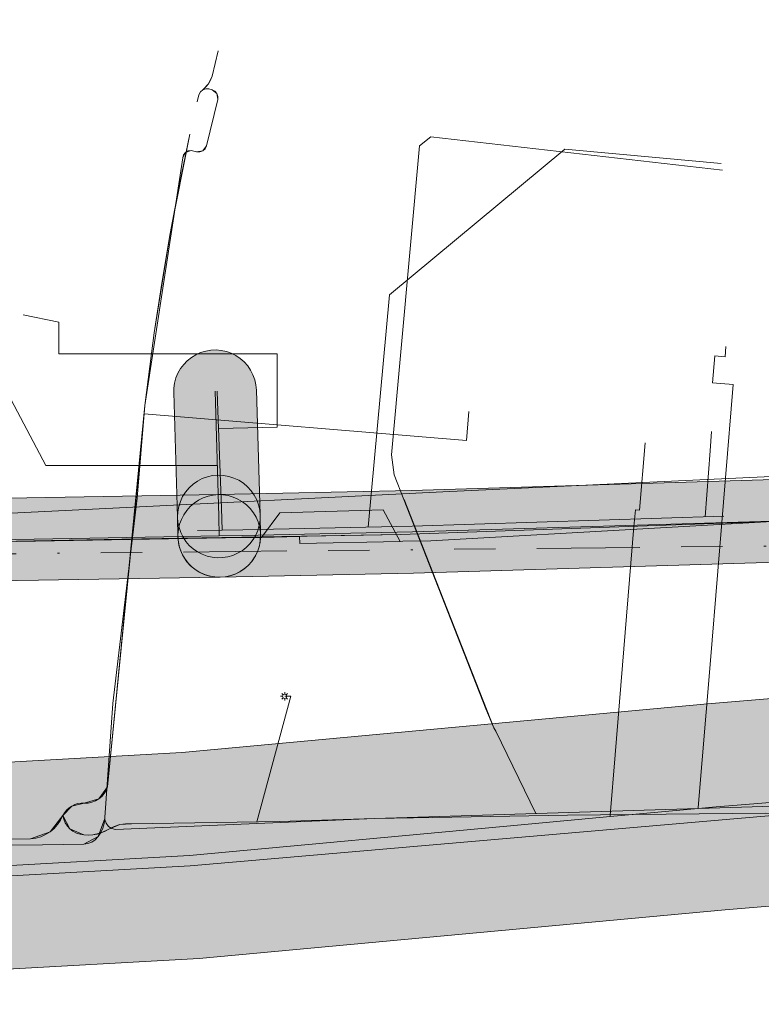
# Model space of a CAD drawing. Header units: metres. Extents: x 191553 to 192958, y 309510 to 310004.
# Tile 3 of 52: x 191637 to 191673, y 309593 to 309640. Entities that reach past the tile are written whole.
import ezdxf
from ezdxf.lldxf.tags import DXFTag

# ---------------------------------------------------------------- set-up
doc = ezdxf.new("R2010")
doc.units = ezdxf.units.M
doc.linetypes.add('RI-OVERIG', pattern=[17, 5, -2, 2, -2, 0, -2, 2, -2])
doc.layers.get('0').update_dxf_attribs({"lineweight": 18})
for name, color, linetype, lineweight in [('B-WE-IE-MEUBILAIR_ENEXIS NETBEHEER BV-S', 7, 'Continuous', 18), ('B-WE-KL-DATA_COAXKABEL_10_ZIGGO BV-G', 90, 'KL-DATA-N', 18), ('B-WE-KL-DATA_KABELBED_KPN BV-G', 90, 'Continuous', 18), ('B-WE-KL-DATA_KABELBED_ZIGGO BV-G', 90, 'Continuous', 18), ('B-WE-KL-DATA_NV WATERLEIDINGMAATSCHAPPIJ LIMBURG-G', 90, 'KL-DATA-N', 18), ('B-WE-KL-ET_LS_DUCT_ENEXIS NETBEHEER BV-G', 190, 'Continuous', 18), ('B-WE-KL-ET_LS_ENEXIS NETBEHEER BV-G', 190, 'KL-LS-N', 18), ('B-WE-KL-ET_LS_KABELBED_ENEXIS NETBEHEER BV-G', 190, 'Continuous', 18), ('B-WE-KL-ET_LS_MANTELBUIS_OVERIG_50_ENEXIS NETBEHEER BV-G', 190, 'Continuous', 18), ('B-WE-KL-ET_MS_ENEXIS NETBEHEER BV-G', 130, 'KL-MS-N', 18), ('B-WE-KL-ET_MS_KABELBED_ENEXIS NETBEHEER BV-G', 130, 'Continuous', 18), ('B-WE-KL-ET_MS_MANTELBUIS_50_ENEXIS NETBEHEER BV-G', 130, 'Continuous', 18), ('B-WE-KL-GAS_HD_STAAL_100_ENEXIS NETBEHEER BV-G', 30, 'KL-GAS-HD-N', 18), ('B-WE-KL-GAS_HD_STAAL_25_ENEXIS NETBEHEER BV-G', 30, 'KL-GAS-HD-N', 18), ('B-WE-KL-GAS_LD_POLYETHYLEEN PE_25_ENEXIS NETBEHEER BV-G', 50, 'KL-GAS-LD-N', 18), ('B-WE-KL-GAS_LD_POLYETHYLEEN PE_40_ENEXIS NETBEHEER BV-G', 50, 'KL-GAS-LD-N', 18), ('B-WE-KL-GAS_LD_SLAGVAST PVC_63_ENEXIS NETBEHEER BV-G', 50, 'KL-GAS-LD-N', 18), ('B-WE-KL-GAS_LD_STAAL_25_ENEXIS NETBEHEER BV-G', 50, 'KL-GAS-LD-N', 18), ('B-WE-KL-GAS_LD_STAAL_60_ENEXIS NETBEHEER BV-G', 50, 'KL-GAS-LD-N', 18), ('B-WE-KL-WATER_25_NV WATERLEIDINGMAATSCHAPPIJ LIMBURG-G', 170, 'KL-WATER-N', 18), ('B-WE-KL-WATER_32_NV WATERLEIDINGMAATSCHAPPIJ LIMBURG-G', 170, 'KL-WATER-N', 18), ('B-WE-KL-WATER_33_NV WATERLEIDINGMAATSCHAPPIJ LIMBURG-G', 170, 'KL-WATER-N', 18), ('B-WE-KL-WATER_400_NV WATERLEIDINGMAATSCHAPPIJ LIMBURG-G', 170, 'KL-WATER-N', 18), ('B-WE-KL-WATER_NV WATERLEIDINGMAATSCHAPPIJ LIMBURG-G', 170, 'KL-WATER-N', 18), ('B-WE-RI-VRIJVERVAL_BETON_300_GEMEENTE GULPEN   WITTEM-G', 210, 'RI-OVERIG', 18), ('V-WE-KL-ET_MS_KABELBED_ENEXIS NETBEHEER BV-G', 130, 'CONTINUOUS-V', 18)]:
    doc.layers.add(name, color=color, linetype=linetype, lineweight=lineweight)
doc.layers.add('B-WE-OG-INFO_EIS VOORZORGSMAATREGEL_ENEXIS NETBEHEER BV-GV', color=7, linetype='Continuous', lineweight=18, true_color=0xfa194b)
doc.layers.add('B-WE-OG-INFO_EIS VOORZORGSMAATREGEL_NV WATERLEIDINGMAATSCHAPPIJ LIMBURG-GV', color=7, linetype='Continuous', lineweight=18, true_color=0xfa194b)
doc.layers.add('B-WE-OG-INFO_EIS VOORZORGSMAATREGEL_ENEXIS NETBEHEER BV-V', color=7, linetype='Continuous', lineweight=18, true_color=0xfa194b, transparency=0.8)
doc.layers.add('B-WE-OG-INFO_EIS VOORZORGSMAATREGEL_NV WATERLEIDINGMAATSCHAPPIJ LIMBURG-V', color=7, linetype='Continuous', lineweight=18, true_color=0xfa194b, transparency=0.8)
doc.styles.get("Standard").update_dxf_attribs({"font": 'arial.ttf'})
doc.linetypes.add('CONTINUOUS-V', pattern='A,3.5,[24,NLCS.SHX,S=0.5,R=0,X=0,Y=0],3.5', length=7)
tags = doc.linetypes.add('KL-DATA-N', pattern='A,4,-1,[101,NLCS.SHX,S=0.5,R=0,X=0,Y=0],-1,4,-1,["D",Standard,S=1,R=0,X=-0.25,Y=-0.5],-1.5', length=12.5).pattern_tags.tags
tags[18] = DXFTag(74, 10)
tags = doc.linetypes.add('KL-GAS-HD-N', pattern='A,4,-1,[69,NLCS.SHX,S=0.5,R=0,X=0,Y=0],-1,4,-1,["H",Standard,S=1,R=0,X=0,Y=-0.5],-2', length=13).pattern_tags.tags
tags[18] = DXFTag(74, 10)
tags = doc.linetypes.add('KL-GAS-LD-N', pattern='A,4,-1,[69,NLCS.SHX,S=0.5,R=0,X=0,Y=0],-1,4,-1,["L",Standard,S=1,R=0,X=0.25,Y=-0.5],-2', length=13).pattern_tags.tags
tags[18] = DXFTag(74, 10)
tags = doc.linetypes.add('KL-LS-N', pattern='A,4,-1,[103,NLCS.SHX,S=0.75,R=0,X=0,Y=0],-1,4,-1,["L",Standard,S=1,R=0,X=0,Y=-0.5],-2', length=13).pattern_tags.tags
tags[18] = DXFTag(74, 10)
tags = doc.linetypes.add('KL-MS-N', pattern='A,4,-1,[103,NLCS.SHX,S=0.75,R=0,X=0,Y=0],-1,4,-1,["M",Standard,S=1,R=0,X=0,Y=-0.5],-2', length=13).pattern_tags.tags
tags[18] = DXFTag(74, 10)
doc.linetypes.add('KL-WATER-N', pattern='A,7,-0.5,[168,NLCS.SHX,S=0.75,R=0,X=0.75,Y=0],-2', length=9.5)

# ---------------------------------------------------------------- blocks, each defined once
blk = doc.blocks.new('SIE-MEUBILAIR_PAAL_LICHTMAST-SO')
for points in [[(-0.62, 0), (-1, 0)], [(-0.71, 0.71), (-0.44, 0.44)], [(0, 1), (0, 0.62)], [(0.44, 0.44), (0.71, 0.71)], [(1, 0), (0.62, 0)], [(-0.71, -0.71), (-0.44, -0.44)], [(0, -0.62), (0, -1)], [(0.44, -0.44), (0.71, -0.71)]]:
    blk.add_lwpolyline(points)
blk.add_circle((0, 0), 0.5)

msp = doc.modelspace()

# ---------------------------------------------------------------- hatches: boundary and pattern name
at = {"layer": 'B-WE-OG-INFO_EIS VOORZORGSMAATREGEL_ENEXIS NETBEHEER BV-V'}
for points in [[(192131.418, 309815.57), (192128.835, 309815.928), (192126.26, 309816.341), (192123.701, 309816.806), (192121.172, 309817.322), (192114.611, 309818.968), (192107.1, 309821.375), (192100.308, 309823.674), (192096.941, 309824.655), (192093.589, 309825.483), (192080.989, 309830.487), (192080.791, 309830.554), (192069.712, 309833.657), (192069.466, 309833.709), (192069.213, 309833.731), (192068.961, 309833.72), (192068.697, 309833.674), (192057.804, 309831.006), (192051.026, 309829.021), (192044.363, 309831.316), (192044.12, 309831.383), (192043.869, 309831.419), (192043.617, 309831.423), (192043.366, 309831.395), (192043.119, 309831.335), (192042.882, 309831.245), (192042.661, 309831.126), (192042.454, 309830.98), (192042.268, 309830.809), (192042.104, 309830.615), (192041.968, 309830.403), (192041.858, 309830.175), (192041.781, 309829.944), (192040.182, 309823.996), (192038.819, 309823.938), (192037.374, 309823.818), (192035.936, 309823.638), (192034.587, 309823.414), (192033.087, 309823.101), (192031.76, 309822.767), (192030.426, 309822.373), (192024.636, 309821.022), (192024.348, 309821.121), (192024.098, 309821.167), (192023.846, 309821.18), (192023.594, 309821.161), (192023.302, 309821.099), (191994.078, 309812.513), (191991.126, 309811.863), (191988.082, 309811.125), (191985.054, 309810.324), (191982.043, 309809.46), (191980.132, 309808.775), (191978.355, 309808.181), (191976.561, 309807.629), (191974.76, 309807.121), (191972.942, 309806.656), (191971.119, 309806.235), (191969.28, 309805.857), (191967.443, 309805.525), (191960.065, 309804.397), (191952.664, 309803.315), (191945.257, 309802.282), (191937.67, 309801.267), (191930.473, 309799.676), (191922.163, 309797.669), (191911.141, 309794.283), (191900.304, 309790.922), (191891.818, 309788.89), (191875.997, 309786.795), (191875.749, 309786.745), (191875.51, 309786.666), (191875.281, 309786.556), (191875.069, 309786.418), (191874.876, 309786.255), (191874.705, 309786.07), (191874.558, 309785.863), (191874.42, 309785.596), (191873.182, 309782.693), (191873.098, 309782.456), (191873.045, 309782.209), (191873.023, 309781.955), (191873.033, 309781.703), (191873.074, 309781.455), (191873.148, 309781.211), (191874.286, 309778.681), (191875.214, 309776.273), (191876.004, 309773.816), (191876.648, 309771.337), (191876.898, 309769.939), (191877.117, 309768.491), (191877.3, 309767.032), (191877.444, 309765.569), (191877.549, 309764.107), (191877.616, 309762.637), (191877.645, 309761.169), (191877.636, 309759.74), (191877.378, 309756.094), (191877.067, 309752.417), (191876.706, 309748.733), (191876.299, 309745.086), (191875.982, 309743.013), (191875.384, 309738.504), (191874.916, 309734.034), (191874.23, 309727.778), (191874.142, 309725.949), (191874.122, 309724.242), (191874.158, 309722.604), (191874.254, 309720.9), (191874.285, 309720.649), (191876.083, 309710.974), (191876.144, 309710.729), (191876.237, 309710.492), (191876.39, 309710.222), (191877.197, 309709.025), (191878.897, 309706.317), (191879.045, 309706.113), (191879.217, 309705.928), (191879.453, 309705.737), (191884.15, 309702.491), (191896.058, 309695.465), (191901.703, 309691.267), (191898.563, 309689.263), (191898.36, 309689.114), (191898.176, 309688.941), (191898.015, 309688.744), (191897.881, 309688.531), (191897.775, 309688.301), (191897.698, 309688.059), (191897.653, 309687.81), (191897.639, 309687.559), (191897.658, 309687.306), (191897.715, 309687.031), (191898.448, 309684.454), (191898.497, 309683.758), (191896.451, 309678.134), (191882.242, 309667.335), (191877.433, 309663.962), (191872.526, 309660.706), (191867.542, 309657.581), (191862.475, 309654.583), (191857.255, 309651.674), (191851.951, 309648.897), (191849.155, 309647.451), (191846.353, 309646.062), (191843.528, 309644.719), (191840.695, 309643.429), (191837.229, 309641.984), (191833.727, 309640.601), (191830.196, 309639.284), (191826.648, 309638.035), (191823.07, 309636.851), (191819.47, 309635.735), (191815.855, 309634.688), (191812.205, 309633.706), (191807.498, 309632.493), (191802.8, 309631.381), (191798.238, 309630.567), (191793.613, 309629.787), (191788.992, 309629.055), (191784.363, 309628.368), (191779.718, 309627.724), (191775.076, 309627.128), (191770.419, 309626.575), (191765.751, 309626.068), (191754.812, 309624.834), (191743.888, 309623.674), (191732.937, 309622.582), (191704.171, 309619.885), (191696.448, 309619.357), (191674.137, 309618.201), (191656.038, 309617.66), (191646.696, 309617.458), (191646.444, 309617.436), (191646.196, 309617.383), (191645.957, 309617.299), (191645.731, 309617.186), (191645.523, 309617.045), (191645.331, 309616.878), (191645.164, 309616.69), (191645.021, 309616.482), (191644.905, 309616.256), (191644.819, 309616.019), (191644.764, 309615.771), (191644.74, 309615.519), (191644.748, 309615.267), (191644.788, 309615.018), (191644.86, 309614.774), (191644.961, 309614.543), (191645.09, 309614.327), (191645.246, 309614.128), (191645.427, 309613.949), (191645.626, 309613.796), (191645.845, 309613.669), (191646.079, 309613.57), (191646.323, 309613.502), (191646.573, 309613.465), (191646.782, 309613.459), (191656.136, 309613.662), (191674.324, 309614.205), (191696.703, 309615.365), (191704.52, 309615.9), (191733.333, 309618.602), (191744.288, 309619.694), (191755.26, 309620.859), (191766.199, 309622.093), (191770.886, 309622.603), (191775.556, 309623.157), (191780.259, 309623.761), (191784.918, 309624.406), (191789.589, 309625.1), (191794.272, 309625.842), (191798.91, 309626.623), (191803.667, 309627.476), (191808.474, 309628.614), (191813.239, 309629.842), (191816.913, 309630.831), (191820.639, 309631.909), (191824.308, 309633.047), (191827.92, 309634.243), (191831.544, 309635.517), (191835.178, 309636.874), (191838.751, 309638.285), (191842.263, 309639.749), (191845.23, 309641.099), (191848.116, 309642.471), (191850.979, 309643.891), (191853.788, 309645.343), (191859.135, 309648.143), (191864.445, 309651.101), (191869.6, 309654.151), (191874.718, 309657.36), (191879.666, 309660.643), (191884.57, 309664.082), (191899.339, 309675.305), (191899.53, 309675.47), (191899.699, 309675.658), (191899.843, 309675.866), (191899.96, 309676.092), (191902.401, 309682.789), (191902.472, 309683.033), (191902.512, 309683.283), (191902.516, 309683.611), (191902.424, 309684.939), (191902.391, 309685.188), (191901.97, 309686.692), (191906.3, 309689.455), (191906.505, 309689.605), (191906.687, 309689.778), (191906.848, 309689.974), (191906.982, 309690.187), (191907.088, 309690.417), (191907.165, 309690.659), (191907.21, 309690.907), (191907.224, 309691.16), (191907.206, 309691.412), (191907.156, 309691.66), (191907.075, 309691.899), (191906.965, 309692.126), (191906.827, 309692.338), (191906.663, 309692.531), (191906.418, 309692.745), (191898.36, 309698.738), (191898.182, 309698.856), (191886.247, 309705.898), (191882.067, 309708.792), (191880.568, 309711.179), (191879.94, 309712.113), (191878.241, 309721.255), (191878.157, 309722.727), (191878.122, 309724.297), (191878.141, 309725.863), (191878.213, 309727.404), (191878.893, 309733.608), (191879.359, 309738.058), (191879.945, 309742.473), (191880.27, 309744.598), (191880.683, 309748.302), (191881.049, 309752.037), (191881.367, 309755.804), (191881.63, 309759.521), (191881.645, 309761.17), (191881.613, 309762.795), (191881.544, 309764.315), (191881.431, 309765.885), (191881.278, 309767.45), (191881.076, 309769.064), (191880.839, 309770.619), (191880.572, 309772.117), (191879.861, 309774.877), (191879.005, 309777.551), (191877.998, 309780.173), (191877.206, 309781.932), (191877.653, 309782.979), (191892.445, 309784.938), (191892.647, 309784.976), (191901.427, 309787.082), (191912.317, 309790.459), (191923.162, 309793.795), (191931.353, 309795.774), (191938.451, 309797.343), (191945.806, 309798.32), (191953.239, 309799.356), (191960.666, 309800.442), (191968.072, 309801.575), (191970.064, 309801.935), (191971.947, 309802.322), (191973.912, 309802.775), (191975.774, 309803.252), (191977.716, 309803.799), (191979.598, 309804.379), (191981.422, 309804.989), (191983.211, 309805.634), (191986.096, 309806.462), (191989.046, 309807.243), (191992.006, 309807.961), (191995.139, 309808.656), (192023.581, 309817.012), (192023.797, 309816.944), (192024.045, 309816.898), (192024.298, 309816.885), (192024.55, 309816.904), (192024.731, 309816.937), (192031.393, 309818.491), (192032.778, 309818.898), (192034.023, 309819.212), (192035.281, 309819.474), (192036.551, 309819.685), (192037.825, 309819.843), (192039.107, 309819.948), (192040.39, 309820.001), (192041.717, 309820.001), (192041.968, 309820.017), (192042.217, 309820.064), (192042.457, 309820.143), (192042.687, 309820.252), (192042.899, 309820.387), (192043.093, 309820.549), (192043.266, 309820.736), (192043.412, 309820.94), (192043.533, 309821.164), (192043.648, 309821.482), (192045.087, 309826.836), (192050.326, 309825.032), (192050.569, 309824.965), (192050.821, 309824.929), (192051.072, 309824.925), (192051.323, 309824.953), (192051.539, 309825.004), (192058.8, 309827.131), (192069.139, 309829.663), (192079.61, 309826.73), (192092.24, 309821.715), (192092.499, 309821.632), (192095.863, 309820.802), (192099.148, 309819.846), (192105.863, 309817.571), (192113.452, 309815.139), (192120.242, 309813.431), (192122.964, 309812.875), (192125.609, 309812.394), (192128.223, 309811.975), (192130.887, 309811.606), (192133.651, 309811.278), (192136.482, 309811.073), (192139.318, 309811), (192149.159, 309811.173), (192151.78, 309811.374), (192154.502, 309811.657), (192157.108, 309812.001), (192159.811, 309812.434), (192162.394, 309812.92), (192165.017, 309813.487), (192167.675, 309814.14), (192170.262, 309814.851), (192172.776, 309815.617), (192175.321, 309816.467), (192177.892, 309817.406), (192180.386, 309818.396), (192182.852, 309819.454), (192185.238, 309820.556), (192187.692, 309821.77), (192190.028, 309823.008), (192201.581, 309829.247), (192210.955, 309834.895), (192218.647, 309839.781), (192225.556, 309844.588), (192227.107, 309845.636), (192227.306, 309845.79), (192227.485, 309845.969), (192227.64, 309846.169), (192227.769, 309846.387), (192227.869, 309846.62), (192227.939, 309846.863), (192227.978, 309847.111), (192227.985, 309847.364), (192227.96, 309847.617), (192227.903, 309847.863), (192227.816, 309848.099), (192227.699, 309848.325), (192227.556, 309848.532), (192227.387, 309848.72), (192227.195, 309848.886), (192226.984, 309849.026), (192226.759, 309849.138), (192226.519, 309849.221), (192226.272, 309849.272), (192226.019, 309849.293), (192225.768, 309849.281), (192225.517, 309849.237), (192225.276, 309849.163), (192225.047, 309849.059), (192223.285, 309847.881), (192216.465, 309843.134), (192208.872, 309838.309), (192199.557, 309832.698), (192188.135, 309826.532), (192185.842, 309825.317), (192183.537, 309824.176), (192181.2, 309823.098), (192178.837, 309822.084), (192176.441, 309821.134), (192174.026, 309820.252), (192171.588, 309819.436), (192169.123, 309818.686), (192166.641, 309818.004), (192164.142, 309817.39), (192161.629, 309816.846), (192159.097, 309816.369), (192156.559, 309815.964), (192154.005, 309815.626), (192151.448, 309815.36), (192148.914, 309815.166), (192142.08, 309815.058), (192139.372, 309815), (192136.721, 309815.066), (192134.076, 309815.256)], [(191646.899, 309614.407), (191647.149, 309614.446), (191647.393, 309614.516), (191647.624, 309614.615), (191647.842, 309614.743), (191648.043, 309614.899), (191648.221, 309615.077), (191648.376, 309615.278), (191648.504, 309615.496), (191648.604, 309615.727), (191648.674, 309615.971), (191648.712, 309616.221), (191648.719, 309616.491), (191648.537, 309622.521), (191648.513, 309622.773), (191648.459, 309623.018), (191648.372, 309623.257), (191648.258, 309623.481), (191648.115, 309623.69), (191647.946, 309623.88), (191647.757, 309624.046), (191647.547, 309624.187), (191647.32, 309624.301), (191647.083, 309624.384), (191646.835, 309624.438), (191646.582, 309624.46), (191646.331, 309624.449), (191646.082, 309624.407), (191645.838, 309624.334), (191645.608, 309624.23), (191645.393, 309624.099), (191645.194, 309623.941), (191645.018, 309623.76), (191644.867, 309623.558), (191644.741, 309623.338), (191644.645, 309623.105), (191644.578, 309622.86), (191644.544, 309622.611), (191644.539, 309622.4), (191644.72, 309616.367), (191644.74, 309616.115), (191644.792, 309615.868), (191644.875, 309615.628), (191644.987, 309615.401), (191645.126, 309615.192), (191645.291, 309615), (191645.479, 309614.831), (191645.688, 309614.686), (191645.912, 309614.57), (191646.148, 309614.483), (191646.394, 309614.426), (191646.647, 309614.4)], [(191646.78, 309613.459), (191647.041, 309613.481), (191647.295, 309613.537), (191647.542, 309613.626), (191647.774, 309613.747), (191647.989, 309613.897), (191648.181, 309614.072), (191648.35, 309614.273), (191648.491, 309614.493), (191648.602, 309614.731), (191648.681, 309614.98), (191648.727, 309615.236), (191648.739, 309615.498), (191648.72, 309616.439), (191648.697, 309616.701), (191648.641, 309616.955), (191648.552, 309617.202), (191648.432, 309617.433), (191648.282, 309617.648), (191648.105, 309617.842), (191647.905, 309618.01), (191647.684, 309618.151), (191647.447, 309618.262), (191647.198, 309618.341), (191646.94, 309618.387), (191646.68, 309618.399), (191646.418, 309618.376), (191646.164, 309618.32), (191645.917, 309618.231), (191645.685, 309618.11), (191645.47, 309617.96), (191645.278, 309617.785), (191645.109, 309617.584), (191644.968, 309617.364), (191644.857, 309617.126), (191644.778, 309616.877), (191644.732, 309616.621), (191644.72, 309616.359), (191644.739, 309615.418), (191644.762, 309615.156), (191644.818, 309614.902), (191644.907, 309614.655), (191645.027, 309614.424), (191645.177, 309614.209), (191645.354, 309614.015), (191645.554, 309613.847), (191645.775, 309613.706), (191646.012, 309613.595), (191646.261, 309613.516), (191646.519, 309613.47), (191646.779, 309613.458)], [(191627.247, 309613.131), (191646.772, 309613.458), (191647.024, 309613.478), (191647.273, 309613.531), (191647.512, 309613.613), (191647.737, 309613.725), (191647.949, 309613.865), (191648.14, 309614.031), (191648.309, 309614.219), (191648.452, 309614.426), (191648.569, 309614.65), (191648.656, 309614.889), (191648.713, 309615.134), (191648.738, 309615.386), (191648.731, 309615.64), (191648.692, 309615.889), (191648.622, 309616.132), (191648.522, 309616.363), (191648.393, 309616.582), (191648.238, 309616.782), (191648.06, 309616.96), (191647.859, 309617.115), (191647.641, 309617.243), (191647.409, 309617.342), (191647.165, 309617.412), (191646.915, 309617.45), (191646.706, 309617.458), (191627.197, 309617.131), (191604.407, 309616.84), (191604.154, 309616.821), (191603.906, 309616.77), (191603.668, 309616.688), (191603.44, 309616.577), (191603.229, 309616.438), (191603.038, 309616.274), (191602.867, 309616.085), (191602.723, 309615.879), (191602.605, 309615.654), (191602.518, 309615.418), (191602.46, 309615.172), (191602.434, 309614.919), (191602.44, 309614.666), (191602.478, 309614.416), (191602.546, 309614.174), (191602.646, 309613.941), (191602.773, 309613.723), (191602.928, 309613.522), (191603.106, 309613.343), (191603.305, 309613.188), (191603.523, 309613.059), (191603.755, 309612.958), (191603.997, 309612.888), (191604.247, 309612.849), (191604.458, 309612.84)]]:
    msp.add_hatch(color=256, dxfattribs=at).paths.add_polyline_path(points)
at = {"layer": 'B-WE-OG-INFO_EIS VOORZORGSMAATREGEL_NV WATERLEIDINGMAATSCHAPPIJ LIMBURG-V'}
msp.add_hatch(color=256, dxfattribs=at).paths.add_polyline_path([(191567.25, 309592.779), (191566.374, 309602.754), (191568.956, 309602.839), (191614, 309603.241), (191644.929, 309604.965), (191670.378, 309607.326), (191720.728, 309611.521), (191742.862, 309614.386), (191752.072, 309615.903), (191761.273, 309617.886), (191769.874, 309619.591), (191783.331, 309621.691), (191783.854, 309621.745), (191784.488, 309621.736), (191785.112, 309621.648), (191785.723, 309621.481), (191786.307, 309621.238), (191786.856, 309620.924), (191787.359, 309620.544), (191787.812, 309620.103), (191788.206, 309619.606), (191788.532, 309619.067), (191788.789, 309618.489), (191788.971, 309617.883), (191789.075, 309617.259), (191789.099, 309616.629), (191789.044, 309615.999), (191788.909, 309615.38), (191788.698, 309614.785), (191788.414, 309614.221), (191788.059, 309613.696), (191787.643, 309613.222), (191787.169, 309612.802), (191786.647, 309612.448), (191786.083, 309612.161), (191785.487, 309611.947), (191784.871, 309611.811), (191771.715, 309609.761), (191763.343, 309608.102), (191754.057, 309606.101), (191744.407, 309604.505), (191721.896, 309601.589), (191671.221, 309597.361), (191645.76, 309594.999), (191614.439, 309593.25), (191569.109, 309592.84)])

# ---------------------------------------------------------------- linework, layer by layer
at = {"layer": 'B-WE-KL-DATA_COAXKABEL_10_ZIGGO BV-G', "flags": 128}
msp.add_lwpolyline([(191655.527, 309615.525), (191648.799, 309615.414), (191642.021, 309615.295), (191635.195, 309615.169), (191628.319, 309615.036), (191621.191, 309614.891), (191614.012, 309614.737), (191606.783, 309614.576), (191599.503, 309614.407)], dxfattribs=at)
at = {"layer": 'B-WE-KL-DATA_KABELBED_KPN BV-G', "flags": 128}
for points in [[(191655.5, 309615.193), (191654.666, 309616.716), (191654.666, 309616.717), (191649.665, 309616.572), (191648.791, 309615.388)], [(191654.666, 309616.717), (191649.667, 309616.572)], [(191655.499, 309615.193), (191655.5, 309615.193), (191655.628, 309615.196), (191656.985, 309615.227), (191678.641, 309616.443), (191682.323, 309616.582), (191686.021, 309616.818)], [(191636.918, 309615.187), (191636.919, 309615.187), (191647.962, 309615.384)], [(191647.962, 309615.384), (191647.963, 309615.384), (191648.753, 309615.399), (191648.791, 309615.388)], [(191647.963, 309615.384), (191648.791, 309615.388)], [(191648.791, 309615.388), (191650.623, 309615.424), (191650.634, 309615.084)], [(191655.499, 309615.193), (191650.634, 309615.084)]]:
    msp.add_lwpolyline(points, dxfattribs=at)
at = {"layer": 'B-WE-KL-DATA_KABELBED_ZIGGO BV-G', "flags": 128}
msp.add_lwpolyline([(191628.319, 309615.036), (191655.527, 309615.525), (191674.341, 309616.184)], dxfattribs=at)
at = {"layer": 'B-WE-KL-DATA_NV WATERLEIDINGMAATSCHAPPIJ LIMBURG-G', "flags": 128}
msp.add_lwpolyline([(191793.197, 309618.654), (191793.214, 309618.555), (191789.981, 309618.003), (191787.736, 309616.172), (191785.613, 309616.48), (191770.946, 309614.196), (191753.085, 309610.496), (191743.658, 309608.943), (191721.297, 309606.05), (191645.327, 309599.479), (191614.165, 309597.742), (191569.017, 309597.339), (191566.856, 309597.268)], dxfattribs=at)
at = {"layer": 'B-WE-KL-ET_LS_DUCT_ENEXIS NETBEHEER BV-G', "flags": 128}
msp.add_lwpolyline([(191642.694, 309617.187), (191641.718, 309607.235)], dxfattribs=at)
at = {"layer": 'B-WE-KL-ET_LS_ENEXIS NETBEHEER BV-G', "flags": 128}
for points in [[(191645.827, 309636.954), (191645.948, 309637.06), (191646.223, 309637.354), (191646.392, 309637.72)], [(191645.948, 309637.06), (191646.091, 309637.109), (191646.242, 309637.101), (191646.392, 309637.064), (191646.627, 309636.88), (191646.67, 309636.585)], [(191655.681, 309617.217), (191655.212, 309618.419), (191655.076, 309619.383), (191656.436, 309634.344), (191656.978, 309634.785), (191671.092, 309633.167)], [(191645.643, 309634.056), (191645.38, 309634.12), (191645.101, 309634.026), (191644.982, 309633.758), (191643.143, 309621.765), (191641.333, 309603.31), (191640.906, 309602.722), (191640.208, 309602.518), (191639.598, 309602.378), (191639.171, 309601.921), (191639.512, 309601.274), (191640.184, 309600.986)], [(191646.127, 309634.35), (191645.946, 309634.103), (191645.643, 309634.056)], [(191646.647, 309618.86), (191638.343, 309618.86), (191634.662, 309625.813), (191635.909, 309626.159)], [(191646.707, 309620.667), (191649.536, 309620.728), (191649.536, 309624.267), (191638.973, 309624.267), (191638.973, 309625.813), (191637.241, 309626.159)], [(191643.104, 309621.367), (191658.709, 309620.08), (191658.825, 309621.475)], [(191640.623, 309600.987), (191641.028, 309601.083), (191641.401, 309601.267), (191641.923, 309601.478), (191642.484, 309601.523), (191649.66, 309601.637), (191654.273, 309601.782), (191681.92, 309602.623), (191696.34, 309603.275), (191715.756, 309604.701), (191726.212, 309605.506), (191740.721, 309607.42), (191752.531, 309609.082), (191760.889, 309611.111), (191768.903, 309614.236), (191770.033, 309614.652), (191776.854, 309615.805), (191778.86, 309616.079), (191797.983, 309619.074), (191798.677, 309619.532), (191798.976, 309620.307)], [(191660.122, 309605.997), (191660.038, 309606.169), (191659.636, 309607.083), (191655.681, 309617.217)], [(191648.564, 309601.62), (191650.207, 309607.693)], [(191650.207, 309607.693), (191649.906, 309607.693)], [(191662.069, 309602.019), (191660.122, 309605.997)], [(191639.171, 309601.921), (191638.551, 309601.133), (191637.609, 309600.789)]]:
    msp.add_lwpolyline(points, dxfattribs=at)
at = {"layer": 'B-WE-KL-ET_LS_KABELBED_ENEXIS NETBEHEER BV-G', "flags": 128}
for points in [[(191646.69, 309638.947), (191646.392, 309637.72), (191646.322, 309637.53), (191646.223, 309637.354), (191646.097, 309637.196), (191645.948, 309637.06)], [(191646.392, 309637.064), (191646.527, 309636.995), (191646.627, 309636.88), (191646.677, 309636.737), (191646.67, 309636.585), (191646.127, 309634.35), (191646.061, 309634.208), (191645.946, 309634.103), (191645.799, 309634.049), (191645.643, 309634.056)], [(191645.674, 309636.469), (191645.758, 309636.808), (191645.827, 309636.954)], [(191645.38, 309634.12), (191645.231, 309634.102), (191645.101, 309634.026), (191645.013, 309633.905), (191644.982, 309633.758)], [(191643.143, 309621.765), (191642.694, 309617.187)], [(191641.718, 309607.235), (191641.333, 309603.31), (191641.264, 309603.138), (191641.168, 309602.98), (191641.048, 309602.84), (191640.906, 309602.722), (191640.746, 309602.628), (191640.574, 309602.562), (191640.393, 309602.525), (191640.208, 309602.518), (191640.049, 309602.518), (191639.893, 309602.494), (191639.741, 309602.447), (191639.598, 309602.378), (191639.467, 309602.289), (191639.35, 309602.182), (191639.251, 309602.058), (191639.171, 309601.921)], [(191639.171, 309601.921), (191639.059, 309601.693), (191638.916, 309601.484), (191638.746, 309601.296), (191638.551, 309601.133), (191638.336, 309600.998), (191638.104, 309600.895), (191637.86, 309600.825), (191637.609, 309600.789)], [(191640.623, 309600.987), (191640.404, 309600.973), (191640.184, 309600.986), (191640, 309601.014), (191639.824, 309601.073), (191639.659, 309601.16), (191639.512, 309601.274), (191639.387, 309601.412), (191639.286, 309601.568), (191639.214, 309601.74), (191639.171, 309601.921)], [(191642.484, 309601.523), (191642.202, 309601.522), (191641.923, 309601.478), (191641.654, 309601.392), (191641.401, 309601.267), (191641.22, 309601.164), (191641.028, 309601.083), (191640.828, 309601.024), (191640.623, 309600.987)], [(191637.609, 309600.789), (191622.999, 309600.564), (191584.636, 309600.061)]]:
    msp.add_lwpolyline(points, dxfattribs=at)
at = {"layer": 'B-WE-KL-ET_LS_MANTELBUIS_OVERIG_50_ENEXIS NETBEHEER BV-G', "flags": 128}
msp.add_lwpolyline([(191660.038, 309606.169), (191655.682, 309617.216)], dxfattribs=at)
at = {"layer": 'B-WE-KL-ET_MS_ENEXIS NETBEHEER BV-G', "flags": 128}
for points in [[(191643.591, 309625.284), (191644.359, 309630.095), (191645.31, 309634.904)], [(191642.773, 309617.28), (191643.143, 309621.765), (191643.293, 309623.03)], [(191704.338, 309602.641), (191700.445, 309602.429), (191696.55, 309602.255), (191692.654, 309602.12), (191688.757, 309602.025), (191684.858, 309601.968), (191680.96, 309601.95), (191677.061, 309601.97), (191673.163, 309602.03), (191668.377, 309601.986), (191663.592, 309601.929), (191658.933, 309601.861), (191654.275, 309601.782), (191641.713, 309601.245)], [(191640.192, 309600.53), (191640.882, 309600.903), (191641.199, 309601.776)], [(191566.652, 309599.583), (191570.287, 309599.76), (191574.001, 309599.883), (191577.717, 309599.95), (191581.432, 309599.961), (191585.148, 309599.914), (191590.942, 309600.005), (191596.736, 309600.131), (191602.529, 309600.292), (191608.321, 309600.487), (191615.785, 309600.414), (191623.25, 309600.391), (191630.714, 309600.42), (191638.178, 309600.5)]]:
    msp.add_lwpolyline(points, dxfattribs=at)
at = {"layer": 'B-WE-KL-ET_MS_KABELBED_ENEXIS NETBEHEER BV-G', "flags": 128}
for points in [[(191643.293, 309623.03), (191643.455, 309624.293), (191643.591, 309625.284), (191643.953, 309627.693), (191644.359, 309630.095), (191644.81, 309632.489), (191645.31, 309634.904)], [(191641.199, 309601.776), (191641.2, 309601.832), (191641.595, 309607.344)], [(191638.178, 309600.5), (191640.192, 309600.53), (191640.381, 309600.56), (191640.564, 309600.634), (191640.732, 309600.749), (191640.882, 309600.903), (191641.007, 309601.09), (191641.104, 309601.302), (191641.169, 309601.534), (191641.199, 309601.776)], [(191641.714, 309601.245), (191641.532, 309601.29), (191641.374, 309601.394), (191641.261, 309601.545), (191641.204, 309601.724), (191641.199, 309601.776)]]:
    msp.add_lwpolyline(points, dxfattribs=at)
at = {"layer": 'B-WE-KL-ET_MS_MANTELBUIS_50_ENEXIS NETBEHEER BV-G', "flags": 128}
msp.add_lwpolyline([(191641.595, 309607.344), (191642.773, 309617.28)], dxfattribs=at)
at = {"layer": 'B-WE-KL-GAS_HD_STAAL_100_ENEXIS NETBEHEER BV-G', "flags": 128}
for points in [[(191646.739, 309615.458), (191647.878, 309615.478), (191656.092, 309615.661), (191674.22, 309616.202), (191687.713, 309616.889), (191696.567, 309617.36), (191704.332, 309617.891), (191722.174, 309619.571), (191733.135, 309620.592), (191744.089, 309621.684), (191755.036, 309622.846), (191765.975, 309624.08), (191770.65, 309624.588), (191775.32, 309625.143), (191779.985, 309625.742), (191784.643, 309626.387), (191789.295, 309627.078), (191793.94, 309627.814), (191798.577, 309628.595), (191803.207, 309629.422), (191805.594, 309629.975), (191807.975, 309630.551), (191810.35, 309631.15), (191812.719, 309631.773), (191816.392, 309632.762), (191820.046, 309633.82), (191823.68, 309634.946), (191827.291, 309636.141), (191830.88, 309637.404), (191834.444, 309638.734), (191837.982, 309640.131), (191841.493, 309641.595), (191844.371, 309642.905), (191847.227, 309644.263), (191850.06, 309645.668), (191852.869, 309647.12), (191855.547, 309648.5), (191858.207, 309649.915), (191860.849, 309651.364), (191863.471, 309652.848), (191866.036, 309654.344), (191868.581, 309655.872), (191871.107, 309657.433), (191873.612, 309659.027), (191876.097, 309660.652), (191878.56, 309662.31), (191881.002, 309663.999), (191883.422, 309665.719), (191898.129, 309676.897), (191900.521, 309683.473), (191900.429, 309684.8), (191899.639, 309687.577), (191905.224, 309691.141), (191897.166, 309697.133), (191892.831, 309699.688), (191885.167, 309704.213), (191880.591, 309707.381), (191878.874, 309710.115), (191878.049, 309711.339), (191876.251, 309721.014), (191876.158, 309722.649), (191876.121, 309724.286), (191876.141, 309725.924), (191876.218, 309727.56), (191876.905, 309733.826), (191877.123, 309736.062), (191877.373, 309738.295), (191877.653, 309740.525), (191877.964, 309742.75), (191878.12, 309743.786), (191878.282, 309744.82), (191878.695, 309748.523), (191879.059, 309752.232), (191879.372, 309755.945), (191879.635, 309759.662), (191879.645, 309761.183), (191879.615, 309762.704), (191879.546, 309764.223), (191879.436, 309765.741), (191879.287, 309767.254), (191879.099, 309768.764), (191878.87, 309770.268), (191878.603, 309771.765), (191878.283, 309773.074), (191877.925, 309774.373), (191877.531, 309775.662), (191877.101, 309776.939), (191876.634, 309778.203), (191876.132, 309779.453), (191875.594, 309780.689), (191875.022, 309781.909), (191876.26, 309784.812), (191892.182, 309786.921), (191900.834, 309788.992), (191911.729, 309792.371), (191922.632, 309795.725), (191930.905, 309797.723), (191938.102, 309799.314), (191945.529, 309800.3), (191952.95, 309801.335), (191960.364, 309802.419), (191967.77, 309803.552), (191969.661, 309803.894), (191971.544, 309804.281), (191973.416, 309804.713), (191975.278, 309805.19), (191977.128, 309805.711), (191978.965, 309806.276), (191980.787, 309806.885), (191982.595, 309807.538), (191985.566, 309808.391), (191988.553, 309809.182), (191991.557, 309809.91), (191994.575, 309810.575), (192023.866, 309819.18), (192024.277, 309818.885), (192030.938, 309820.439), (192032.249, 309820.827), (192033.575, 309821.162), (192034.914, 309821.441), (192036.263, 309821.665), (192037.62, 309821.833), (192038.983, 309821.945), (192040.349, 309822.001), (192041.717, 309822.001), (192043.712, 309829.425), (192050.977, 309826.923), (192058.28, 309829.063), (192069.173, 309831.731), (192080.251, 309828.628), (192092.978, 309823.574), (192094.684, 309823.172), (192096.382, 309822.734), (192098.07, 309822.262), (192099.748, 309821.754), (192106.473, 309819.476), (192114.062, 309817.044), (192120.728, 309815.371), (192123.321, 309814.842), (192125.926, 309814.369), (192128.539, 309813.95), (192131.161, 309813.587), (192132.522, 309813.41), (192133.887, 309813.264), (192135.254, 309813.15), (192136.624, 309813.068), (192137.996, 309813.018), (192139.368, 309812.999), (192140.74, 309813.013), (192142.112, 309813.058), (192149.006, 309813.167), (192151.627, 309813.368), (192154.241, 309813.64), (192156.846, 309813.984), (192159.441, 309814.399), (192162.024, 309814.885), (192164.593, 309815.442), (192167.145, 309816.068), (192169.68, 309816.765), (192172.194, 309817.53), (192174.687, 309818.364), (192177.155, 309819.266), (192179.598, 309820.235), (192182.014, 309821.27), (192184.4, 309822.372), (192186.755, 309823.538), (192189.078, 309824.768), (192200.549, 309830.96), (192209.923, 309836.608), (192217.574, 309841.469), (192224.427, 309846.239), (192225.986, 309847.293)], [(191604.432, 309614.84), (191627.222, 309615.131), (191636.892, 309615.283), (191646.739, 309615.458)]]:
    msp.add_lwpolyline(points, dxfattribs=at)
at = {"layer": 'B-WE-KL-GAS_HD_STAAL_25_ENEXIS NETBEHEER BV-G', "flags": 128}
for points in [[(191646.72, 309616.399), (191646.538, 309622.46)], [(191646.739, 309615.458), (191646.72, 309616.399)]]:
    msp.add_lwpolyline(points, dxfattribs=at)
at = {"layer": 'B-WE-KL-GAS_LD_POLYETHYLEEN PE_25_ENEXIS NETBEHEER BV-G', "flags": 128}
msp.add_lwpolyline([(191670.253, 309616.39), (191670.496, 309619.585)], dxfattribs=at)
at = {"layer": 'B-WE-KL-GAS_LD_POLYETHYLEEN PE_40_ENEXIS NETBEHEER BV-G', "flags": 128}
msp.add_lwpolyline([(191653.953, 309615.888), (191654.978, 309627.128), (191663.461, 309634.187), (191668.043, 309633.768)], dxfattribs=at)
at = {"layer": 'B-WE-KL-GAS_LD_SLAGVAST PVC_63_ENEXIS NETBEHEER BV-G', "flags": 128}
for points in [[(191646.659, 309621.961), (191646.755, 309619.373), (191646.845, 309616.797)], [(191646.845, 309616.797), (191646.88, 309615.736)], [(191646.88, 309615.736), (191647.873, 309615.753), (191656.084, 309615.936), (191671.16, 309616.419)], [(191645.682, 309615.715), (191646.88, 309615.736)]]:
    msp.add_lwpolyline(points, dxfattribs=at)
at = {"layer": 'B-WE-KL-GAS_LD_STAAL_25_ENEXIS NETBEHEER BV-G', "flags": 128}
for points in [[(191668.043, 309633.768), (191671.032, 309633.495)], [(191670.496, 309619.585), (191670.573, 309620.506)]]:
    msp.add_lwpolyline(points, dxfattribs=at)
at = {"layer": 'B-WE-KL-GAS_LD_STAAL_60_ENEXIS NETBEHEER BV-G', "flags": 128}
msp.add_lwpolyline([(191646.659, 309621.961), (191646.634, 309622.462)], dxfattribs=at)
at = {"layer": 'B-WE-KL-WATER_25_NV WATERLEIDINGMAATSCHAPPIJ LIMBURG-G', "flags": 128}
msp.add_lwpolyline([(191665.654, 309601.866), (191665.658, 309601.916), (191665.901, 309604.856), (191666.814, 309615.919)], dxfattribs=at)
at = {"layer": 'B-WE-KL-WATER_32_NV WATERLEIDINGMAATSCHAPPIJ LIMBURG-G', "flags": 128}
msp.add_lwpolyline([(191670.494, 309609.238), (191671.613, 309622.792), (191670.616, 309622.874), (191670.723, 309624.17), (191671.221, 309624.129), (191671.263, 309624.627)], dxfattribs=at)
at = {"layer": 'B-WE-KL-WATER_33_NV WATERLEIDINGMAATSCHAPPIJ LIMBURG-G', "flags": 128}
msp.add_lwpolyline([(191666.814, 309615.919), (191666.88, 309616.716), (191667.079, 309616.699), (191667.349, 309619.968)], dxfattribs=at)
at = {"layer": 'B-WE-KL-WATER_400_NV WATERLEIDINGMAATSCHAPPIJ LIMBURG-G', "flags": 128}
msp.add_lwpolyline([(191784.101, 309616.751), (191770.845, 309614.686), (191762.326, 309612.998), (191753.004, 309610.989), (191743.594, 309609.439), (191721.254, 309606.548), (191702.594, 309604.971), (191672.612, 309602.493), (191670.793, 309602.343), (191669.919, 309602.262), (191665.654, 309601.866), (191661.359, 309601.468), (191645.299, 309599.978), (191614.161, 309598.242), (191604.261, 309598.153), (191603.898, 309598.15), (191569.001, 309597.839), (191566.812, 309597.767)], dxfattribs=at)
at = {"layer": 'B-WE-KL-WATER_NV WATERLEIDINGMAATSCHAPPIJ LIMBURG-G', "flags": 128}
msp.add_lwpolyline([(191669.919, 309602.262), (191669.923, 309602.312), (191670.494, 309609.238)], dxfattribs=at)
at = {"layer": 'B-WE-OG-INFO_EIS VOORZORGSMAATREGEL_ENEXIS NETBEHEER BV-GV', "flags": 128}
for points in [[(191646.899, 309614.407), (191647.149, 309614.446), (191647.393, 309614.516), (191647.624, 309614.615), (191647.842, 309614.743), (191648.043, 309614.899), (191648.221, 309615.077), (191648.376, 309615.278), (191648.504, 309615.496), (191648.604, 309615.727), (191648.674, 309615.971), (191648.712, 309616.221), (191648.719, 309616.491), (191648.537, 309622.521), (191648.513, 309622.773), (191648.459, 309623.018), (191648.372, 309623.257), (191648.258, 309623.481), (191648.115, 309623.69), (191647.946, 309623.88), (191647.757, 309624.046), (191647.547, 309624.187), (191647.32, 309624.301), (191647.083, 309624.384), (191646.835, 309624.438), (191646.582, 309624.46), (191646.331, 309624.449), (191646.082, 309624.407), (191645.838, 309624.334), (191645.608, 309624.23), (191645.393, 309624.099), (191645.194, 309623.941), (191645.018, 309623.76), (191644.867, 309623.558), (191644.741, 309623.338), (191644.645, 309623.105), (191644.578, 309622.86), (191644.544, 309622.611), (191644.539, 309622.4), (191644.72, 309616.367), (191644.74, 309616.115), (191644.792, 309615.868), (191644.875, 309615.628), (191644.987, 309615.401), (191645.126, 309615.192), (191645.291, 309615), (191645.479, 309614.831), (191645.688, 309614.686), (191645.912, 309614.57), (191646.148, 309614.483), (191646.394, 309614.426), (191646.647, 309614.4)], [(191646.78, 309613.459), (191647.041, 309613.481), (191647.295, 309613.537), (191647.542, 309613.626), (191647.774, 309613.747), (191647.989, 309613.897), (191648.181, 309614.072), (191648.35, 309614.273), (191648.491, 309614.493), (191648.602, 309614.731), (191648.681, 309614.98), (191648.727, 309615.236), (191648.739, 309615.498), (191648.72, 309616.439), (191648.697, 309616.701), (191648.641, 309616.955), (191648.552, 309617.202), (191648.432, 309617.433), (191648.282, 309617.648), (191648.105, 309617.842), (191647.905, 309618.01), (191647.684, 309618.151), (191647.447, 309618.262), (191647.198, 309618.341), (191646.94, 309618.387), (191646.68, 309618.399), (191646.418, 309618.376), (191646.164, 309618.32), (191645.917, 309618.231), (191645.685, 309618.11), (191645.47, 309617.96), (191645.278, 309617.785), (191645.109, 309617.584), (191644.968, 309617.364), (191644.857, 309617.126), (191644.778, 309616.877), (191644.732, 309616.621), (191644.72, 309616.359), (191644.739, 309615.418), (191644.762, 309615.156), (191644.818, 309614.902), (191644.907, 309614.655), (191645.027, 309614.424), (191645.177, 309614.209), (191645.354, 309614.015), (191645.554, 309613.847), (191645.775, 309613.706), (191646.012, 309613.595), (191646.261, 309613.516), (191646.519, 309613.47), (191646.779, 309613.458)]]:
    msp.add_lwpolyline(points, close=True, dxfattribs=at)
for points in [[(191674.137, 309618.201), (191656.038, 309617.66), (191646.696, 309617.458), (191646.444, 309617.436), (191646.196, 309617.383), (191645.957, 309617.299), (191645.731, 309617.186), (191645.523, 309617.045), (191645.331, 309616.878), (191645.164, 309616.69), (191645.021, 309616.482), (191644.905, 309616.256), (191644.819, 309616.019), (191644.764, 309615.771), (191644.74, 309615.519), (191644.748, 309615.267), (191644.788, 309615.018), (191644.86, 309614.774), (191644.961, 309614.543), (191645.09, 309614.327), (191645.246, 309614.128), (191645.427, 309613.949), (191645.626, 309613.796), (191645.845, 309613.669), (191646.079, 309613.57), (191646.323, 309613.502), (191646.573, 309613.465), (191646.782, 309613.459), (191656.136, 309613.662), (191674.324, 309614.205)], [(191627.247, 309613.131), (191646.772, 309613.458), (191647.024, 309613.478), (191647.273, 309613.531), (191647.512, 309613.613), (191647.737, 309613.725), (191647.949, 309613.865), (191648.14, 309614.031), (191648.309, 309614.219), (191648.452, 309614.426), (191648.569, 309614.65), (191648.656, 309614.889), (191648.713, 309615.134), (191648.738, 309615.386), (191648.731, 309615.64), (191648.692, 309615.889), (191648.622, 309616.132), (191648.522, 309616.363), (191648.393, 309616.582), (191648.238, 309616.782), (191648.06, 309616.96), (191647.859, 309617.115), (191647.641, 309617.243), (191647.409, 309617.342), (191647.165, 309617.412), (191646.915, 309617.45), (191646.706, 309617.458), (191627.197, 309617.131)]]:
    msp.add_lwpolyline(points, dxfattribs=at)
at = {"layer": 'B-WE-OG-INFO_EIS VOORZORGSMAATREGEL_NV WATERLEIDINGMAATSCHAPPIJ LIMBURG-GV', "flags": 128}
msp.add_lwpolyline([(191744.407, 309604.505), (191721.896, 309601.589), (191671.221, 309597.361), (191645.76, 309594.999), (191614.439, 309593.25), (191569.109, 309592.84), (191567.25, 309592.779), (191566.374, 309602.754), (191568.956, 309602.839), (191614, 309603.241), (191644.929, 309604.965), (191670.378, 309607.326), (191720.728, 309611.521), (191742.862, 309614.386)], dxfattribs=at)
at = {"layer": 'B-WE-RI-VRIJVERVAL_BETON_300_GEMEENTE GULPEN   WITTEM-G', "flags": 128}
msp.add_lwpolyline([(191627.907, 309614.505), (191676.451, 309614.999)], dxfattribs=at)
at = {"layer": 'V-WE-KL-ET_MS_KABELBED_ENEXIS NETBEHEER BV-G', "flags": 128}
msp.add_lwpolyline([(191565.388, 309613.982), (191568.737, 309614.099), (191572.274, 309614.288), (191575.811, 309614.457), (191579.35, 309614.605), (191582.89, 309614.733), (191586.43, 309614.84), (191589.97, 309614.927), (191593.512, 309614.993), (191597.053, 309615.039), (191607.947, 309615.355), (191618.838, 309615.747), (191629.726, 309616.214), (191640.611, 309616.755), (191657.556, 309617.592), (191674.504, 309618.389), (191691.453, 309619.145), (191708.404, 309619.861), (191715.493, 309620.215), (191722.58, 309620.6), (191729.665, 309621.016), (191736.749, 309621.464), (191743.969, 309622.136), (191751.183, 309622.875), (191758.39, 309623.681), (191765.589, 309624.553), (191772.78, 309625.491), (191779.962, 309626.496), (191787.134, 309627.568), (191794.296, 309628.705), (191796.585, 309629.105), (191798.871, 309629.528), (191801.151, 309629.976), (191803.427, 309630.448), (191805.697, 309630.944), (191807.962, 309631.465), (191810.222, 309632.009), (191812.475, 309632.577), (191814.722, 309633.169), (191816.963, 309633.784), (191819.198, 309634.424), (191821.425, 309635.087), (191823.646, 309635.774), (191825.858, 309636.484), (191828.064, 309637.217), (191830.261, 309637.974), (191833.13, 309639.002), (191835.985, 309640.069), (191838.824, 309641.176), (191841.648, 309642.323), (191844.455, 309643.508), (191847.246, 309644.732), (191850.019, 309645.996), (191852.775, 309647.297), (191855.435, 309648.642), (191858.07, 309650.035), (191860.679, 309651.476)], dxfattribs=at)

# ---------------------------------------------------------------- block references
at = {"layer": 'B-WE-IE-MEUBILAIR_ENEXIS NETBEHEER BV-S', "xscale": 0.2, "yscale": 0.2, "zscale": 0.2}
msp.add_blockref('SIE-MEUBILAIR_PAAL_LICHTMAST-SO', (191649.906, 309607.693), dxfattribs=at)

doc.saveas('drawing.dxf')
